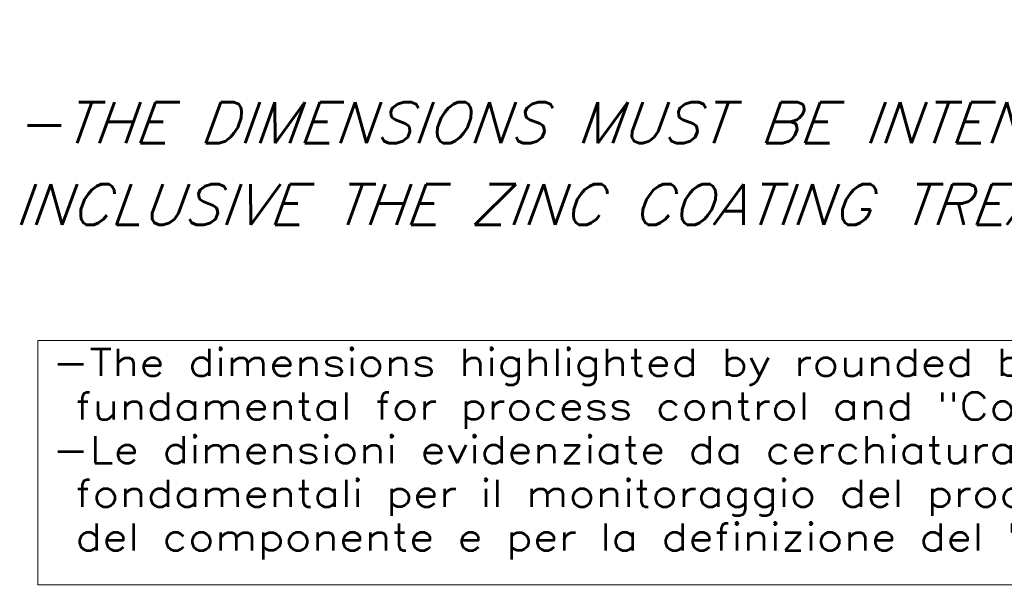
# Model space of a CAD drawing. Header units: millimetres. Extents: x 0 to 415, y 0 to 292.
# Tile 24 of 27: x 223 to 296, y 85 to 126. Entities that reach past the tile are written whole.
import ezdxf

# ---------------------------------------------------------------- set-up
doc = ezdxf.new("R2010")
doc.units = ezdxf.units.MM
doc.layers.add('1', color=7, linetype='Continuous', true_color=0xffffff)
doc.styles.add('ideas_simplex', font='simplex.shx')

msp = doc.modelspace()

# ---------------------------------------------------------------- linework, layer by layer
at = {"layer": '1', "color": 160, "linetype": 'Continuous', "lineweight": 18}
for p, q in [((224.381, 102.857), (349.381, 102.857)), ((224.381, 84.857), (224.381, 102.857)), ((349.381, 84.857), (224.381, 84.857))]:
    msp.add_line(p, q, dxfattribs=at)

# ---------------------------------------------------------------- texts
at = {"layer": '1', "color": 23, "linetype": 'Continuous', "lineweight": 18, "attachment_point": 7, "style": 'ideas_simplex'}
for s, insert, char_height, line_spacing_factor in [('\\W1.0696;\\Q20.000000;-THE DIMENSIONS MUST BE INTENDED \\PINCLUSIVE THE ZINC COATING TREATMENT.\\Q0;', (222.607, 111.357), 3, 1.204819), ('\\W1.2255;-The dimensions highlighted by rounded box are significant;\\P fundamental for process control and "Control Plan" definition.\\P-Le dimensioni evidenziate da cerchiatura sono significative;\\P fondamentali per il monitoraggio del processo costruttivo \\P del componente e per la definizione del "Ciclo di Collaudo".\\P ', (225.45, 83.5), 2, 0.963855)]:
    msp.add_mtext(s, dxfattribs=dict(at, insert=insert, char_height=char_height, line_spacing_factor=line_spacing_factor))

doc.saveas('drawing.dxf')
